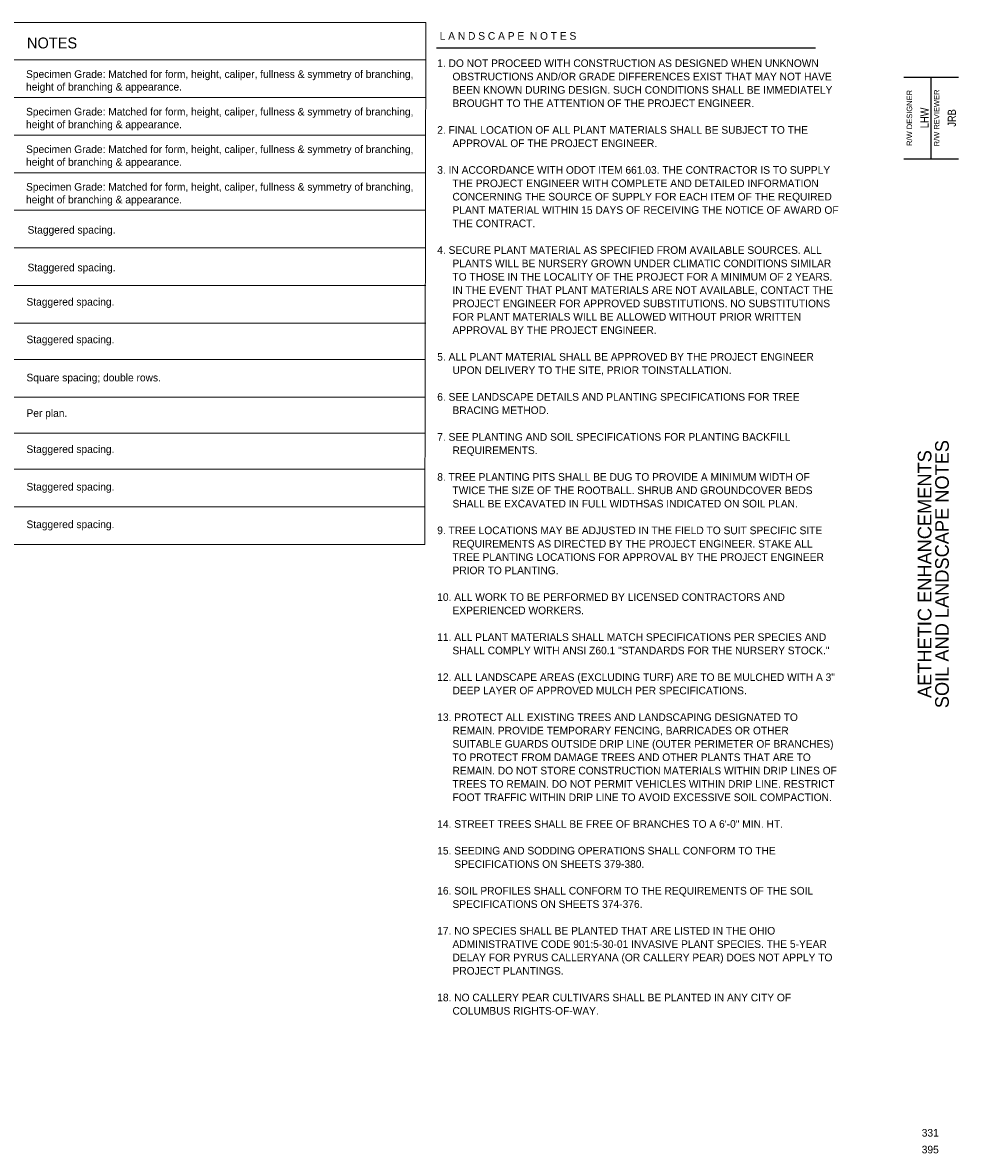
# Paper-space layout 'Layout1' of a CAD drawing. Extents: x 2 to 33.5, y 0.7 to 21.5.
# Tile 2 of 2: x 16.3 to 33.5, y 0.7 to 21.5. Entities that reach past the tile are written whole.
import ezdxf
from ezdxf.enums import TextEntityAlignment as Align

# ---------------------------------------------------------------- set-up
doc = ezdxf.new("R2010")
doc.units = 0
doc.header["$MEASUREMENT"] = 0
for name, color, linetype, lineweight in [('SH_Border', 7, 'Continuous', 25), ('SH_Data', 7, 'Continuous', 18), ('SH_Text', 7, 'Continuous', 25), ('VG_P_Text', 7, 'Continuous', 18)]:
    doc.layers.add(name, color=color, linetype=linetype, lineweight=lineweight)
doc.styles.add('Slanted-Normal LS 0.50', font='font31.shx', dxfattribs={"height": 0.14})
doc.styles.add('Straight-Normal', font='font30.shx', dxfattribs={"height": 0.14})
doc.styles.add('Straight-Normal LS 1.00', font='font30.shx', dxfattribs={"height": 0.14})
doc.styles.add('Style-font30', font='font30.shx')
doc.styles.add('Style-font70', font='lathab.ttf')

# ---------------------------------------------------------------- blocks, each defined once
blk = doc.blocks.new('SheetCode')
at = {"layer": 'SH_Border', "style": 'Straight-Normal', "flags": 1}
blk.add_attdef('SHCODE', text='', height=0.14, dxfattribs=at).set_placement((0, 0), align=Align.BOTTOM_CENTER)
at = {"layer": 'SH_Border', "style": 'Straight-Normal'}
blk.add_attdef('PGNO', text='', height=0.14, dxfattribs=at).set_placement((0, 0), align=Align.BOTTOM_CENTER)

psp = doc.layouts.get("Layout1")

# ---------------------------------------------------------------- linework, layer by layer
at = {"layer": 'SH_Border'}
for p, q in [((32.5, 20.5), (33.5, 20.5)), ((32.5, 20.5), (33.5, 20.5)), ((33, 19), (33, 20.5)), ((32.5, 19), (33.5, 19))]:
    psp.add_line(p, q, dxfattribs=at)
at = {"layer": 'SH_Data', "linetype": 'Continuous'}
for p, q in [((23.731, 21.5), (2, 21.5)), ((23.713, 11.92), (23.731, 21.5)), ((23.731, 20.815), (2, 20.815)), ((23.731, 20.815), (3.855, 20.815)), ((23.731, 20.125), (2, 20.125)), ((23.731, 19.435), (2, 19.435)), ((23.731, 18.745), (2, 18.745)), ((23.731, 18.055), (2, 18.055)), ((23.731, 17.365), (2, 17.365)), ((23.731, 16.675), (2, 16.675)), ((23.711, 15.985), (1.98, 15.985)), ((23.711, 15.985), (2, 15.985)), ((23.731, 15.985), (2, 15.985)), ((23.711, 15.315), (1.98, 15.315)), ((23.711, 14.625), (1.98, 14.625)), ((23.711, 14.625), (2, 14.625)), ((23.711, 13.962), (1.98, 13.962)), ((23.711, 13.962), (1.98, 13.962)), ((23.711, 13.3), (1.98, 13.3)), ((23.711, 13.3), (1.98, 13.3)), ((23.711, 13.3), (2, 13.3)), ((23.711, 12.61), (1.98, 12.61)), ((23.711, 12.61), (1.98, 12.61)), ((23.711, 12.61), (2, 12.61)), ((23.711, 11.92), (1.98, 11.92)), ((23.713, 11.92), (1.98, 11.92)), ((23.711, 11.92), (2, 11.92))]:
    psp.add_line(p, q, dxfattribs=at)
at = {"layer": 'SH_Text'}
psp.add_line((23.925, 21.039), (30.879, 21.039), dxfattribs=at)

# ---------------------------------------------------------------- block references
at = {"layer": 'SH_Border'}
for p, values in [((32.984, 1.006), {'PGNO': '331'}), ((32.984, 0.698), {'PGNO': '395'})]:
    psp.add_blockref('SheetCode', p, dxfattribs=at).add_auto_attribs(values)

# ---------------------------------------------------------------- texts
at = {"layer": 'SH_Border', "style": 'Straight-Normal'}
for s, p in [('R/W DESIGNER', (32.552, 19.75)), ('R/W REVIEWER', (33.052, 19.75))]:
    psp.add_text(s, height=0.1, rotation=90, dxfattribs=at).set_placement(p, align=Align.TOP_CENTER)
at = {"layer": 'SH_Border', "style": 'Straight-Normal', "width": 0.85}
for s, p in [('LHW', (33, 19.75)), ('JRB', (33.5, 19.75))]:
    psp.add_text(s, height=0.15, rotation=90, dxfattribs=at).set_placement(p, align=Align.BOTTOM_CENTER)
at = {"layer": 'SH_Border', "insert": (33.042, 11.375), "char_height": 0.25, "width": 19.62353, "attachment_point": 5, "rotation": 90, "line_spacing_factor": 0.765354, "style": 'Style-font70'}
psp.add_mtext('{\\C7;AETHETIC ENHANCEMENTS\\PSOIL AND LANDSCAPE NOTES}', dxfattribs=at)
at = {"layer": 'SH_Data', "linetype": 'Continuous', "insert": (16.412, 21.125), "char_height": 0.2, "attachment_point": 4, "line_spacing_factor": 0.6, "style": 'Style-font30'}
psp.add_mtext('\\Ffont31;NOTES', dxfattribs=at)
at = {"layer": 'SH_Data', "char_height": 0.14, "width": 7.56614, "attachment_point": 1, "style": 'Style-font30'}
for s, insert in [('\\Ffont31;Specimen Grade: Matched for form, height, caliper, fullness & symmetry of branching, height of branching & appearance.', (16.395, 20.625)), ('\\Ffont31;Specimen Grade: Matched for form, height, caliper, fullness & symmetry of branching, height of branching & appearance.', (16.395, 19.935)), ('\\Ffont31;Specimen Grade: Matched for form, height, caliper, fullness & symmetry of branching, height of branching & appearance.', (16.395, 19.245)), ('\\Ffont31;Specimen Grade: Matched for form, height, caliper, fullness & symmetry of branching, height of branching & appearance.', (16.395, 18.555)), ('\\Ffont31;Staggered spacing.', (16.423, 17.766)), ('\\Ffont31;Staggered spacing.', (16.423, 17.074)), ('\\Ffont31;Staggered spacing.', (16.403, 16.444)), ('\\Ffont31;Staggered spacing.', (16.403, 15.754)), ('\\Ffont31;Square spacing; double rows.', (16.403, 15.053)), ('\\Ffont31;Per plan.', (16.403, 14.401)), ('\\Ffont31;Staggered spacing.', (16.403, 13.739)), ('\\Ffont31;Staggered spacing.', (16.403, 13.049)), ('\\Ffont31;Staggered spacing.', (16.403, 12.359))]:
    psp.add_mtext(s, dxfattribs=dict(at, insert=insert))
at = {"layer": 'SH_Text', "insert": (23.984, 21.326), "char_height": 0.14, "attachment_point": 1, "rotation": 0, "line_spacing_factor": 0.6, "style": 'Straight-Normal LS 1.00'}
psp.add_mtext('\\Ffont31;L A N D S C A P E  N O T E S', dxfattribs=at)
at = {"layer": 'VG_P_Text', "insert": (23.939, 20.825), "char_height": 0.14, "width": 7.35335, "attachment_point": 1, "line_spacing_factor": 1.05, "style": 'Slanted-Normal LS 0.50'}
psp.add_mtext('\\pxi-2,l2;1. DO NOT PROCEED WITH CONSTRUCTION AS DESIGNED WHEN UNKNOWN OBSTRUCTIONS AND/OR GRADE DIFFERENCES EXIST THAT MAY NOT HAVE BEEN KNOWN DURING DESIGN. SUCH CONDITIONS SHALL BE IMMEDIATELY BROUGHT TO THE ATTENTION OF THE PROJECT ENGINEER.\\P \\P2. FINAL LOCATION OF ALL PLANT MATERIALS SHALL BE SUBJECT TO THE APPROVAL OF THE PROJECT ENGINEER.\\P\\P3. IN ACCORDANCE WITH ODOT ITEM 661.03. THE CONTRACTOR IS TO SUPPLY THE PROJECT ENGINEER WITH COMPLETE AND DETAILED INFORMATION CONCERNING THE SOURCE OF SUPPLY FOR EACH ITEM OF THE REQUIRED PLANT MATERIAL WITHIN 15 DAYS OF RECEIVING THE NOTICE OF AWARD OF THE CONTRACT.\\P\\P4. SECURE PLANT MATERIAL AS SPECIFIED FROM AVAILABLE SOURCES. ALL PLANTS WILL BE NURSERY GROWN UNDER CLIMATIC CONDITIONS SIMILAR TO THOSE IN THE LOCALITY OF THE PROJECT FOR A MINIMUM OF 2 YEARS. IN THE EVENT THAT PLANT MATERIALS ARE NOT AVAILABLE, CONTACT THE PROJECT ENGINEER FOR APPROVED SUBSTITUTIONS. NO SUBSTITUTIONS FOR PLANT MATERIALS WILL BE ALLOWED WITHOUT PRIOR WRITTEN APPROVAL BY THE PROJECT ENGINEER.\\P \\P5. ALL PLANT MATERIAL SHALL BE APPROVED BY THE PROJECT ENGINEER UPON DELIVERY TO THE SITE, PRIOR TOINSTALLATION.\\P \\P6. SEE LANDSCAPE DETAILS AND PLANTING SPECIFICATIONS FOR TREE BRACING METHOD.\\P\\P7. SEE PLANTING AND SOIL SPECIFICATIONS FOR PLANTING BACKFILL REQUIREMENTS.\\P \\P8. TREE PLANTING PITS SHALL BE DUG TO PROVIDE A MINIMUM WIDTH OF TWICE THE SIZE OF THE ROOTBALL. SHRUB AND GROUNDCOVER BEDS SHALL BE EXCAVATED IN FULL WIDTHSAS INDICATED ON SOIL PLAN.\\P \\P9. TREE LOCATIONS MAY BE ADJUSTED IN THE FIELD TO SUIT SPECIFIC SITE REQUIREMENTS AS DIRECTED BY THE PROJECT ENGINEER. STAKE ALL TREE PLANTING LOCATIONS FOR APPROVAL BY THE PROJECT ENGINEER PRIOR TO PLANTING.\\P \\P10. ALL WORK TO BE PERFORMED BY LICENSED CONTRACTORS AND EXPERIENCED WORKERS.\\P \\P11. ALL PLANT MATERIALS SHALL MATCH SPECIFICATIONS PER SPECIES AND SHALL COMPLY WITH ANSI Z60.1 "STANDARDS FOR THE NURSERY STOCK."\\P \\P12. ALL LANDSCAPE AREAS (EXCLUDING TURF) ARE TO BE MULCHED WITH A 3" DEEP LAYER OF APPROVED MULCH PER SPECIFICATIONS.\\P \\P13. PROTECT ALL EXISTING TREES AND LANDSCAPING DESIGNATED TO REMAIN. PROVIDE TEMPORARY FENCING, BARRICADES OR OTHER SUITABLE GUARDS OUTSIDE DRIP LINE (OUTER PERIMETER OF BRANCHES) TO PROTECT FROM DAMAGE TREES AND OTHER PLANTS THAT ARE TO REMAIN. DO NOT STORE CONSTRUCTION MATERIALS WITHIN DRIP LINES OF TREES TO REMAIN. DO NOT PERMIT VEHICLES WITHIN DRIP LINE. RESTRICT FOOT TRAFFIC WITHIN DRIP LINE TO AVOID EXCESSIVE SOIL COMPACTION.\\P \\P14. STREET TREES SHALL BE FREE OF BRANCHES TO A 6\'-0" MIN. HT.\\P\\P\\pi-2.23801,l2.23801;15. SEEDING AND SODDING OPERATIONS SHALL CONFORM TO THE SPECIFICATIONS ON SHEETS 379-380.\\P\\pi-2,l2;\\P16. SOIL PROFILES SHALL CONFORM TO THE REQUIREMENTS OF THE SOIL SPECIFICATIONS ON SHEETS 374-376.\\P\\P17. NO SPECIES SHALL BE PLANTED THAT ARE LISTED IN THE OHIO ADMINISTRATIVE CODE 901:5-30-01 INVASIVE PLANT SPECIES. THE 5-YEAR DELAY FOR PYRUS CALLERYANA (OR CALLERY PEAR) DOES NOT APPLY TO PROJECT PLANTINGS.\\P\\P18. NO CALLERY PEAR CULTIVARS SHALL BE PLANTED IN ANY CITY OF COLUMBUS RIGHTS-OF-WAY.', dxfattribs=at)

doc.saveas('drawing.dxf')
